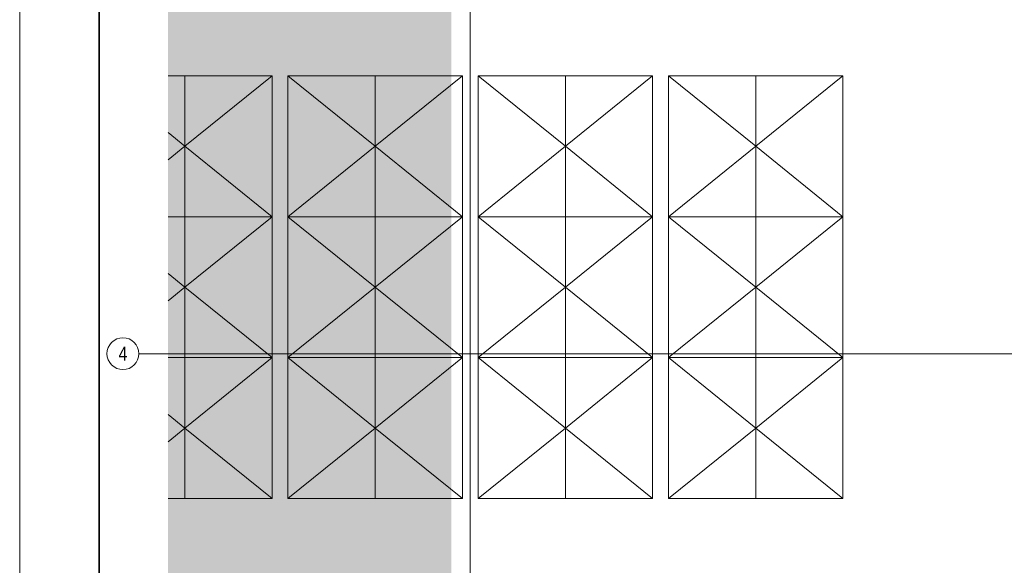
# Model space of a CAD drawing. Extents: x -740 to 300, y 62 to 1112.
# Tile 83 of 187: x -720 to -472, y 557 to 694. Entities that reach past the tile are written whole.
import ezdxf
from ezdxf.enums import TextEntityAlignment as Align
from ezdxf.lldxf.tags import DXFTag

# ---------------------------------------------------------------- set-up
doc = ezdxf.new("R2010")
doc.units = 0
doc.layers.get('0').update_dxf_attribs({"lineweight": 13})
for name, color, linetype, lineweight, true_color in [('40 -44 Elektr. Anlagen- 2 Eigenstromversorgungsanlagen', 7, 'Continuous', 5, 0xff6633), ('Dachflächen Moblierung', 7, 'Continuous', 9, 0x888888), ('iwb_Layout Achsbezeichung', 1, 'Continuous', 13, 0xff0000), ('iwb_Layout BA_Markierung', 7, 'Continuous', 9, 0xbadcdc)]:
    doc.layers.add(name, color=color, linetype=linetype, lineweight=lineweight, true_color=true_color)
doc.layers.add('70 -71 Achsen- 1 Gebäudeachsen', color=7, linetype='STRICHPUNKT2-A06CPVBCL0', lineweight=18)
doc.layers.add('iwb_Plankopf Rahmen', color=7, linetype='Continuous', lineweight=35)
doc.styles.get("Standard").update_dxf_attribs({"font": 'ARIALN.TTF'})
tags = doc.linetypes.add('grob-A06CPVB9L0', pattern=[14, 3, -8, 3]).pattern_tags.tags
tags[8:9] = [DXFTag(74, 4), DXFTag(75, 0), DXFTag(340, '0'), DXFTag(46, 0.0), DXFTag(50, 0.0), DXFTag(44, 0.0), DXFTag(45, 0.0)]
tags[6:7] = [DXFTag(74, 4), DXFTag(75, 0), DXFTag(340, '0'), DXFTag(46, 0.0), DXFTag(50, 0.0), DXFTag(44, 0.0), DXFTag(45, 0.0)]
tags[4:5] = [DXFTag(74, 4), DXFTag(75, 0), DXFTag(340, '0'), DXFTag(46, 0.0), DXFTag(50, 0.0), DXFTag(44, 0.0), DXFTag(45, 0.0)]
tags = doc.linetypes.add('STRICHPUNKT2', pattern=[12.7, 6.35, -3.175, 0, -3.175]).pattern_tags.tags
tags[10:11] = [DXFTag(74, 4), DXFTag(75, 0), DXFTag(340, '0'), DXFTag(46, 0.0), DXFTag(50, 0.0), DXFTag(44, 0.0), DXFTag(45, 0.0)]
tags[8:9] = [DXFTag(74, 4), DXFTag(75, 0), DXFTag(340, '0'), DXFTag(46, 0.0), DXFTag(50, 0.0), DXFTag(44, 0.0), DXFTag(45, 0.0)]
tags[6:7] = [DXFTag(74, 4), DXFTag(75, 0), DXFTag(340, '0'), DXFTag(46, 0.0), DXFTag(50, 0.0), DXFTag(44, 0.0), DXFTag(45, 0.0)]
tags[4:5] = [DXFTag(74, 4), DXFTag(75, 0), DXFTag(340, '0'), DXFTag(46, 0.0), DXFTag(50, 0.0), DXFTag(44, 0.0), DXFTag(45, 0.0)]
tags = doc.linetypes.add('STRICHPUNKT2-A06CPVBCL0', pattern=[12.7, 6.35, -3.175, 0, -3.175]).pattern_tags.tags
tags[10:11] = [DXFTag(74, 4), DXFTag(75, 0), DXFTag(340, '0'), DXFTag(46, 0.0), DXFTag(50, 0.0), DXFTag(44, 0.0), DXFTag(45, 0.0)]
tags[8:9] = [DXFTag(74, 4), DXFTag(75, 0), DXFTag(340, '0'), DXFTag(46, 0.0), DXFTag(50, 0.0), DXFTag(44, 0.0), DXFTag(45, 0.0)]
tags[6:7] = [DXFTag(74, 4), DXFTag(75, 0), DXFTag(340, '0'), DXFTag(46, 0.0), DXFTag(50, 0.0), DXFTag(44, 0.0), DXFTag(45, 0.0)]
tags[4:5] = [DXFTag(74, 4), DXFTag(75, 0), DXFTag(340, '0'), DXFTag(46, 0.0), DXFTag(50, 0.0), DXFTag(44, 0.0), DXFTag(45, 0.0)]

# ---------------------------------------------------------------- blocks, each defined once
blk = doc.blocks.new('Polygon-A06CPVB1L0')
at = {"color": 0, "linetype": 'ByBlock', "lineweight": -2, "ltscale": 0.13}
blk.add_solid([(-611.22, 86.2), (-682.36, 86.01), (-611.05, 1083.81), (-682.36, 1083.81)], dxfattribs=at)
blk = doc.blocks.new('Referenz-A06CPVBEL0')
at = {"layer": '40 -44 Elektr. Anlagen- 2 Eigenstromversorgungsanlagen', "color": 0, "lineweight": 9}
for p, q in [((-682.36, 679.71), (-678.12, 679.71)), ((-678.12, 679.71), (-678.12, 644.31)), ((-656.2, 679.71), (-678.12, 679.71)), ((-656.2, 644.31), (-656.2, 679.71)), ((-652.2, 644.31), (-652.2, 679.71)), ((-652.2, 679.71), (-630.28, 679.71)), ((-630.28, 679.71), (-630.28, 644.31)), ((-608.36, 679.71), (-630.28, 679.71)), ((-608.36, 644.31), (-608.36, 679.71)), ((-604.36, 644.31), (-604.36, 679.71)), ((-604.36, 679.71), (-582.44, 679.71)), ((-582.44, 679.71), (-582.44, 644.31)), ((-560.52, 679.71), (-582.44, 679.71)), ((-560.52, 644.31), (-560.52, 679.71)), ((-556.52, 644.31), (-556.52, 679.71)), ((-556.52, 679.71), (-534.6, 679.71)), ((-534.6, 679.71), (-534.6, 644.31)), ((-512.68, 679.71), (-534.6, 679.71)), ((-512.68, 644.31), (-512.68, 679.71)), ((-682.36, 644.31), (-678.12, 644.31)), ((-678.12, 644.31), (-678.12, 608.91)), ((-656.2, 644.31), (-678.12, 644.31)), ((-656.2, 608.91), (-656.2, 644.31)), ((-630.28, 644.31), (-652.2, 644.31)), ((-652.2, 608.91), (-652.2, 644.31)), ((-630.28, 644.31), (-630.28, 608.91)), ((-630.28, 644.31), (-608.36, 644.31)), ((-608.36, 608.91), (-608.36, 644.31)), ((-582.44, 644.31), (-604.36, 644.31)), ((-604.36, 608.91), (-604.36, 644.31)), ((-582.44, 644.31), (-582.44, 608.91)), ((-560.52, 644.31), (-582.44, 644.31)), ((-560.52, 608.91), (-560.52, 644.31)), ((-556.52, 608.91), (-556.52, 644.31)), ((-556.52, 644.31), (-534.6, 644.31)), ((-534.6, 644.31), (-512.68, 644.31)), ((-534.6, 644.31), (-534.6, 608.91)), ((-512.68, 608.91), (-512.68, 644.31)), ((-678.12, 608.91), (-682.36, 608.91)), ((-678.12, 608.91), (-656.2, 608.91)), ((-678.12, 608.91), (-678.12, 573.51)), ((-656.2, 573.51), (-656.2, 608.91)), ((-630.28, 608.91), (-652.2, 608.91)), ((-652.2, 573.51), (-652.2, 608.91)), ((-630.28, 608.91), (-630.28, 573.51)), ((-608.36, 608.91), (-630.28, 608.91)), ((-608.36, 573.51), (-608.36, 608.91)), ((-582.44, 608.91), (-604.36, 608.91)), ((-604.36, 573.51), (-604.36, 608.91)), ((-582.44, 608.91), (-582.44, 573.51)), ((-560.52, 608.91), (-582.44, 608.91)), ((-560.52, 573.51), (-560.52, 608.91)), ((-534.6, 608.91), (-556.52, 608.91)), ((-556.52, 573.51), (-556.52, 608.91)), ((-534.6, 608.91), (-512.68, 608.91)), ((-534.6, 608.91), (-534.6, 573.51)), ((-512.68, 573.51), (-512.68, 608.91)), ((-678.12, 573.51), (-682.36, 573.51)), ((-678.12, 573.51), (-656.2, 573.51)), ((-630.28, 573.51), (-652.2, 573.51)), ((-630.28, 573.51), (-608.36, 573.51)), ((-582.44, 573.51), (-604.36, 573.51)), ((-582.44, 573.51), (-560.52, 573.51)), ((-534.6, 573.51), (-556.52, 573.51)), ((-534.6, 573.51), (-512.68, 573.51))]:
    blk.add_line(p, q, dxfattribs=at)
at = {"layer": '70 -71 Achsen- 1 Gebäudeachsen', "color": 0, "linetype": 'STRICHPUNKT2-A06CPVBCL0', "ltscale": 0.18}
for p, q in [((-606.36, 1084.85), (-606.36, 85.41)), ((-682.36, 609.91), (76.35, 609.91))]:
    blk.add_line(p, q, dxfattribs=at)
at = {"layer": 'Dachflächen Moblierung', "color": 0, "linetype": 'grob-A06CPVB9L0', "lineweight": 5, "ltscale": 0.13}
for p, q in [((-656.2, 679.71), (-678.12, 662.01)), ((-652.2, 679.71), (-630.28, 662.01)), ((-608.36, 679.71), (-630.28, 662.01)), ((-604.36, 679.71), (-582.44, 662.01)), ((-560.52, 679.71), (-582.44, 662.01)), ((-556.52, 679.71), (-534.6, 662.01)), ((-512.68, 679.71), (-534.6, 662.01)), ((-682.36, 665.44), (-678.12, 662.01)), ((-678.12, 662.01), (-682.36, 658.58)), ((-678.12, 662.01), (-656.2, 644.31)), ((-630.28, 662.01), (-652.2, 644.31)), ((-630.28, 662.01), (-608.36, 644.31)), ((-582.44, 662.01), (-604.36, 644.31)), ((-582.44, 662.01), (-560.52, 644.31)), ((-534.6, 662.01), (-556.52, 644.31)), ((-534.6, 662.01), (-512.68, 644.31)), ((-656.2, 644.31), (-678.12, 626.61)), ((-652.2, 644.31), (-630.28, 626.61)), ((-608.36, 644.31), (-630.28, 626.61)), ((-604.36, 644.31), (-582.44, 626.61)), ((-560.52, 644.31), (-582.44, 626.61)), ((-556.52, 644.31), (-534.6, 626.61)), ((-512.68, 644.31), (-534.6, 626.61)), ((-682.36, 630.04), (-678.12, 626.61)), ((-678.12, 626.61), (-682.36, 623.18)), ((-678.12, 626.61), (-656.2, 608.91)), ((-630.28, 626.61), (-652.2, 608.91)), ((-630.28, 626.61), (-608.36, 608.91)), ((-582.44, 626.61), (-604.36, 608.91)), ((-582.44, 626.61), (-560.52, 608.91)), ((-534.6, 626.61), (-556.52, 608.91)), ((-534.6, 626.61), (-512.68, 608.91)), ((-656.2, 608.91), (-678.12, 591.21)), ((-652.2, 608.91), (-630.28, 591.21)), ((-608.36, 608.91), (-630.28, 591.21)), ((-604.36, 608.91), (-582.44, 591.21)), ((-560.52, 608.91), (-582.44, 591.21)), ((-556.52, 608.91), (-534.6, 591.21)), ((-512.68, 608.91), (-534.6, 591.21)), ((-682.36, 594.64), (-678.12, 591.21)), ((-678.12, 591.21), (-682.36, 587.78)), ((-678.12, 591.21), (-656.2, 573.51)), ((-630.28, 591.21), (-652.2, 573.51)), ((-630.28, 591.21), (-608.36, 573.51)), ((-582.44, 591.21), (-604.36, 573.51)), ((-582.44, 591.21), (-560.52, 573.51)), ((-534.6, 591.21), (-556.52, 573.51)), ((-534.6, 591.21), (-512.68, 573.51))]:
    blk.add_line(p, q, dxfattribs=at)

msp = doc.modelspace()

# ---------------------------------------------------------------- linework, layer by layer
at = {"layer": 'iwb_Layout Achsbezeichung', "linetype": 'STRICHPUNKT2', "lineweight": 13, "ltscale": 0.39}
msp.add_line((-682.36, 609.91), (-689.7, 609.91), dxfattribs=at)
at = {"layer": 'iwb_Layout Achsbezeichung', "ltscale": 0.39}
msp.add_circle((-693.7, 609.91), 4, dxfattribs=at)
at = {"layer": 'iwb_Plankopf Rahmen', "color": 8, "lineweight": 13, "ltscale": 0.13, "true_color": 0x808080}
msp.add_lwpolyline([(300.35, 62.43), (-719.65, 62.43), (-719.65, 1112.43), (300.35, 1112.43), (300.35, 62.43)], close=True, dxfattribs=at)
at = {"layer": 'iwb_Plankopf Rahmen', "ltscale": 0.35}
msp.add_lwpolyline([(-699.65, 67.43), (-699.65, 1107.43), (295.35, 1107.43), (295.35, 67.43), (-599.65, 67.43), (-699.65, 67.43)], close=True, dxfattribs=at)

# ---------------------------------------------------------------- block references
at = {"color": 8, "lineweight": 13, "ltscale": 0.13, "true_color": 0x808080}
msp.add_blockref('Referenz-A06CPVBEL0', (0, 0), dxfattribs=at)
at = {"layer": 'iwb_Layout BA_Markierung', "ltscale": 0.13}
msp.add_blockref('Polygon-A06CPVB1L0', (0, 0), dxfattribs=at)

# ---------------------------------------------------------------- texts
at = {"layer": 'iwb_Layout Achsbezeichung', "ltscale": 0.39}
msp.add_text('4', height=3.5, dxfattribs=at).set_placement((-693.7, 609.91), align=Align.MIDDLE_CENTER)

doc.saveas('drawing.dxf')
